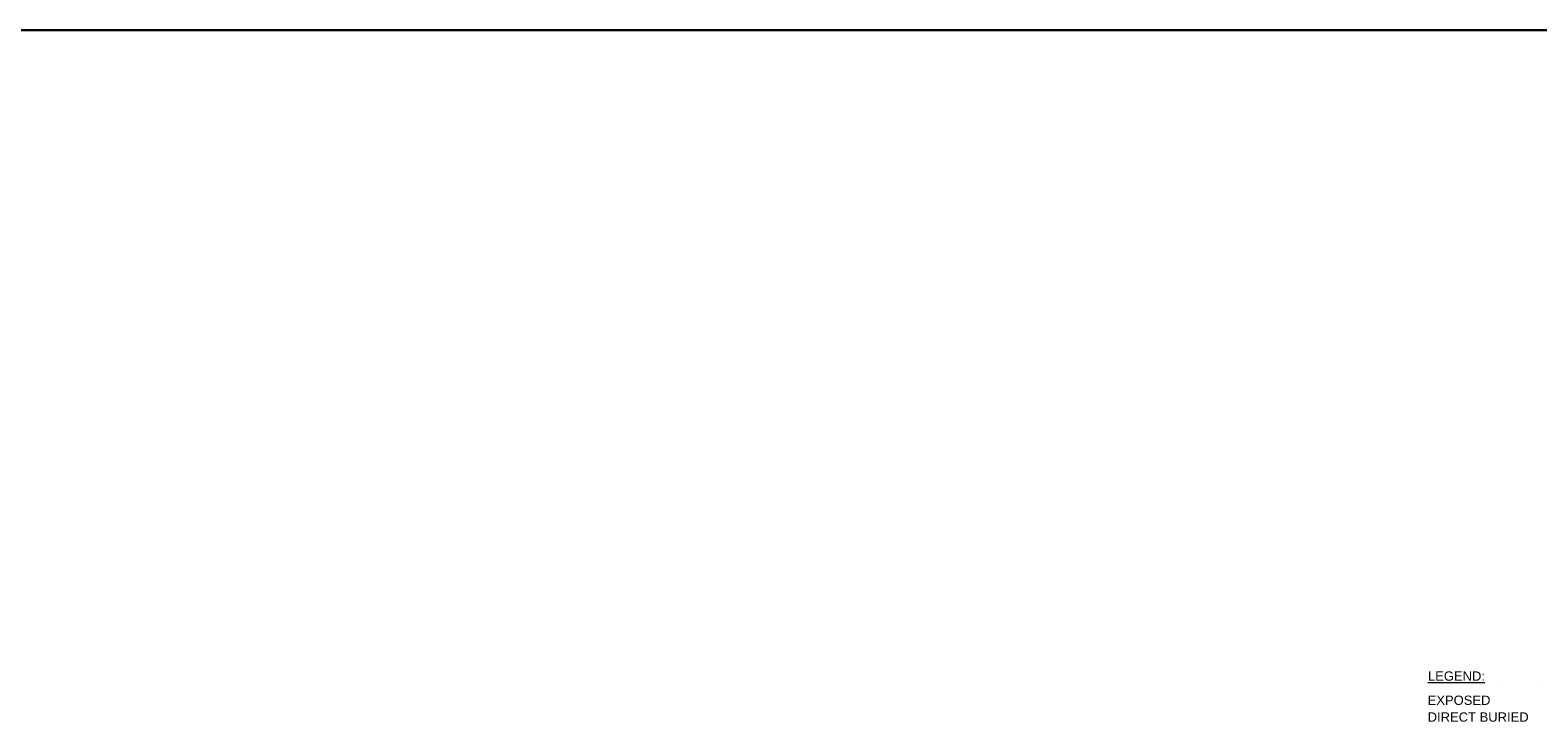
# Model space of a CAD drawing. Header units: inches. Extents: x 0 to 21849, y -2776 to 20143.
# Tile 11 of 47: x 1662 to 3608, y -893 to 0. Entities that reach past the tile are written whole.
import ezdxf

# ---------------------------------------------------------------- set-up
doc = ezdxf.new("R2010")
doc.units = ezdxf.units.IN
doc.header["$MEASUREMENT"] = 0
doc.linetypes.add('DASHED2', pattern=[0.375, 0.25, -0.125])
doc.layers.add('E-ISO-LPS', color=7, linetype='DASHED2', lineweight=30)
doc.layers.add('E-STD-TEXT', color=7, linetype='Continuous', lineweight=20)
doc.styles.get("Standard").update_dxf_attribs({"font": 'arial.ttf'})

msp = doc.modelspace()

# ---------------------------------------------------------------- linework, layer by layer
at = {"layer": 'E-ISO-LPS', "color": 0, "linetype": 'Continuous'}
msp.add_line((350.5, 0), (21848.9, 0), dxfattribs=at)

# ---------------------------------------------------------------- texts
at = {"layer": 'E-STD-TEXT', "color": 0, "insert": (3465.8, -827.8), "char_height": 12, "attachment_point": 1}
msp.add_mtext_dynamic_manual_height_columns('{\\LLEGEND:^I^I^I^I^I}', width=303.315, gutter_width=48, heights=[14.6], dxfattribs=at)
at = {"layer": 'E-STD-TEXT', "color": 0, "char_height": 12, "attachment_point": 1, "line_spacing_factor": 0.8}
for s, width, gutter_width, heights, insert in [('\\A1;\\pxsm1;EXPOSED', 137.077, 7.105427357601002e-15, [10.6], (3465.4, -859)), ('\\A1;\\pxsm1;DIRECT BURIED', 187.755, 43.2, [20.6], (3465.4, -880.7))]:
    msp.add_mtext_dynamic_manual_height_columns(s, width=width, gutter_width=gutter_width, heights=heights, dxfattribs=dict(at, insert=insert))

doc.saveas('drawing.dxf')
